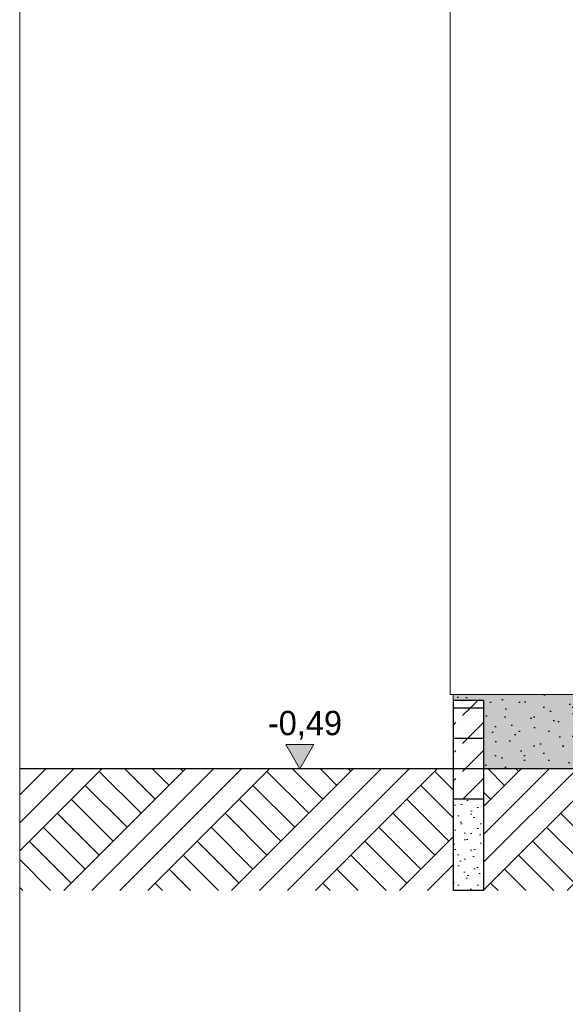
# Model space of a CAD drawing. Extents: x -366324 to -207045, y 68808 to 138616.
# Tile 42 of 170: x -315821 to -312234, y 76971 to 83450. Entities that reach past the tile are written whole.
import ezdxf

# ---------------------------------------------------------------- set-up
doc = ezdxf.new("R2010")
doc.units = 0
doc.header["$MEASUREMENT"] = 0
for name, color, linetype, lineweight in [('Arch kolorystyka_Nr_Pióra__1', 7, 'Continuous', 25), ('Arch schody_Nr_Pióra__1', 7, 'Continuous', 25), ('ARCH TABELA_Nr_Pióra__21', 7, 'Continuous', 9), ('Arch wymiary_Nr_Pióra__21', 7, 'Continuous', 9), ('arch wypelnienia_Nr_Pióra__21', 7, 'Continuous', 9), ('Arch ściany zewnętrzne_Nr_Pióra__21', 7, 'Continuous', 9), ('INWENT TEREN_Nr_Pióra__1', 7, 'Continuous', 25)]:
    doc.layers.add(name, color=color, linetype=linetype, lineweight=lineweight)
doc.layers.add('Arch kolorystyka_Nr_Pióra__81', color=7, linetype='Continuous', lineweight=9, true_color=0x5d5d5d)
doc.layers.add('Arch teren_Nr_Pióra__2', color=7, linetype='Continuous', lineweight=13, true_color=0x7f7f7f)
doc.layers.add('Arch wymiary', color=7, linetype='Continuous')
doc.styles.add('GENERATED_STYLE_1', font='txt')
pattern_1 = [(45, (0, 0), (-183.84776, 183.84776), [195, -65]), (45, (1e-14, 183.85), (-183.84776, 183.84776), [195, -65])]
pattern_2 = [(45, (0, 0), (-275.77163, 275.77163), []), (45, (-91.9, 91.9), (-551.5433, 551.5433), []), (45, (-183.85, 183.85), (-551.5433, 551.5433), []), (135, (-275.77, 275.77), (91.92388, 91.92388), [390, -390])]

# ---------------------------------------------------------------- blocks, each defined once
blk = doc.blocks.new('Wymiary_63', base_point=(-313979.6, 78519.6))
at = {"layer": 'Arch wymiary_Nr_Pióra__21', "linetype": 'Continuous'}
blk.add_hatch(color=256, dxfattribs=at).paths.add_polyline_path([(-313979.6, 78519.6), (-314072.4, 78679.6), (-313886.8, 78679.6)], flags=0)
for p, q in [((-313979.6, 78519.6), (-314072.4, 78679.6)), ((-314072.4, 78679.6), (-313886.8, 78679.6)), ((-313886.8, 78679.6), (-313979.6, 78519.6)), ((-313979.6, 78519.6), (-314099.6, 78519.6)), ((-313979.6, 78519.6), (-313859.6, 78519.6))]:
    blk.add_line(p, q, dxfattribs=at)
at = {"layer": 'Arch wymiary_Nr_Pióra__21', "insert": (-314189.6, 78711.6), "char_height": 160, "attachment_point": 7, "style": 'GENERATED_STYLE_1'}
blk.add_mtext('{-0,49}', dxfattribs=at)

msp = doc.modelspace()

# ---------------------------------------------------------------- hatches: boundary and pattern name
at = {"layer": 'Arch kolorystyka_Nr_Pióra__1', "linetype": 'Continuous'}
h = msp.add_hatch(dxfattribs=at)
h.set_pattern_fill('Carpet', color=256, style=0, pattern_type=2)
h.set_pattern_definition([(45, (0, 300), (-95.459415, 95.459415), [0, -90, 0, -135]), (110, (300, 300), (126.858504, 46.17272), [0, -66, 0, -114])])
h.paths.add_polyline_path([(-312971.4, 78969.6), (-312771.4, 78969.6), (-312771.4, 78519.6), (-306346.4, 78519.6), (-306346.4, 78969.6), (-306161.4, 78969.6), (-306161.4, 78989.6), (-306161.4, 79009.6), (-306346.4, 79009.6), (-309461.4, 79009.6), (-309461.4, 78608.8, -0.810981), (-309571.4, 78608.8), (-309571.4, 79009.6), (-312771.4, 79009.6), (-312971.4, 79009.6)], flags=0)
at = {"layer": 'Arch kolorystyka_Nr_Pióra__81', "linetype": 'Continuous', "lineweight": 0, "true_color": 0x454545}
msp.add_hatch(color=250, dxfattribs=at).paths.add_polyline_path([(-312971.4, 78969.6), (-312771.4, 78969.6), (-312771.4, 78519.6), (-306346.4, 78519.6), (-306346.4, 78969.6), (-306161.4, 78969.6), (-306161.4, 78989.6), (-306161.4, 79009.6), (-306346.4, 79009.6), (-309461.4, 79009.6), (-309461.4, 78608.8, -0.810981), (-309571.4, 78608.8), (-309571.4, 79009.6), (-312771.4, 79009.6), (-312971.4, 79009.6)], flags=0)
at = {"layer": 'Arch teren_Nr_Pióra__2', "linetype": 'Continuous'}
h = msp.add_hatch(dxfattribs=at)
h.set_pattern_fill('Earth', color=256, style=0, pattern_type=2)
h.set_pattern_definition(pattern_2)
h.paths.add_polyline_path([(-312971.4, 77719.6), (-315821.4, 77719.6), (-315821.4, 78519.6), (-312971.4, 78519.6)], flags=0)
h = msp.add_hatch(dxfattribs=at)
h.set_pattern_fill('Earth', color=256, style=0, pattern_type=2)
h.set_pattern_definition(pattern_2)
h.paths.add_polyline_path([(-312771.4, 78519.6), (-312771.4, 78394.6), (-312771.4, 77719.6), (-306276.4, 77719.6), (-306276.4, 78394.6), (-306211.4, 78459.6), (-306211.4, 78519.6)], flags=0)
at = {"layer": 'arch wypelnienia_Nr_Pióra__21', "linetype": 'Continuous'}
h = msp.add_hatch(dxfattribs=at)
h.set_pattern_fill('Dashed', color=256, style=0, pattern_type=2)
h.set_pattern_definition(pattern_1)
h.paths.add_polyline_path([(-312971.4, 78919.6), (-312771.4, 78919.6), (-312771.4, 78969.6), (-312971.4, 78969.6)], flags=0)
h = msp.add_hatch(dxfattribs=at)
h.set_pattern_fill('Dashed', color=256, style=0, pattern_type=2)
h.set_pattern_definition(pattern_1)
h.paths.add_polyline_path([(-312971.4, 78719.6), (-312771.4, 78719.6), (-312771.4, 78919.6), (-312971.4, 78919.6)], flags=0)
h = msp.add_hatch(dxfattribs=at)
h.set_pattern_fill('Dashed', color=256, style=0, pattern_type=2)
h.set_pattern_definition(pattern_1)
h.paths.add_polyline_path([(-312971.4, 78519.6), (-312771.4, 78519.6), (-312771.4, 78719.6), (-312971.4, 78719.6)], flags=0)
h = msp.add_hatch(dxfattribs=at)
h.set_pattern_fill('Dashed', color=256, style=0, pattern_type=2)
h.set_pattern_definition(pattern_1)
h.paths.add_polyline_path([(-312971.4, 78319.6), (-312771.4, 78319.6), (-312771.4, 78519.6), (-312971.4, 78519.6)], flags=0)
h = msp.add_hatch(dxfattribs=at)
h.set_pattern_fill('Cut_Stone', color=256, style=0, pattern_type=2)
h.set_pattern_definition([(45, (0, 200), (-63.63961, 63.63961), [0, -60, 0, -90]), (110, (200, 200), (84.572336, 30.781813), [0, -44, 0, -76])])
h.paths.add_polyline_path([(-312971.4, 77719.6), (-312771.4, 77719.6), (-312771.4, 78319.6), (-312971.4, 78319.6)], flags=0)

# ---------------------------------------------------------------- linework, layer by layer
at = {"layer": 'Arch schody_Nr_Pióra__1', "linetype": 'Continuous'}
for p, q in [((-312771.4, 78969.6), (-312971.4, 78969.6)), ((-312971.4, 78969.6), (-312971.4, 77719.6)), ((-312771.4, 78919.6), (-312971.4, 78919.6)), ((-312771.4, 78969.6), (-312771.4, 77719.6)), ((-312771.4, 78719.6), (-312971.4, 78719.6)), ((-312771.4, 78519.6), (-312971.4, 78519.6)), ((-312771.4, 78319.6), (-312971.4, 78319.6)), ((-312771.4, 77719.6), (-312971.4, 77719.6))]:
    msp.add_line(p, q, dxfattribs=at)
at = {"layer": 'ARCH TABELA_Nr_Pióra__21', "linetype": 'Continuous'}
msp.add_line((-315821.4, 98158.4), (-315821.4, 69708.4), dxfattribs=at)
at = {"layer": 'Arch ściany zewnętrzne_Nr_Pióra__21', "linetype": 'Continuous'}
for p, q in [((-312991.4, 87659.6), (-312991.4, 79009.6)), ((-312991.4, 79009.6), (-309571.4, 79009.6)), ((-312971.4, 79009.6), (-312971.4, 78969.6))]:
    msp.add_line(p, q, dxfattribs=at)
at = {"layer": 'INWENT TEREN_Nr_Pióra__1', "linetype": 'Continuous'}
msp.add_line((-291391.4, 78519.6), (-315821.4, 78519.6), dxfattribs=at)

# ---------------------------------------------------------------- block references
at = {"layer": 'Arch wymiary', "linetype": 'Continuous'}
msp.add_blockref('Wymiary_63', (-313979.6, 78519.6), dxfattribs=at)

doc.saveas('drawing.dxf')
